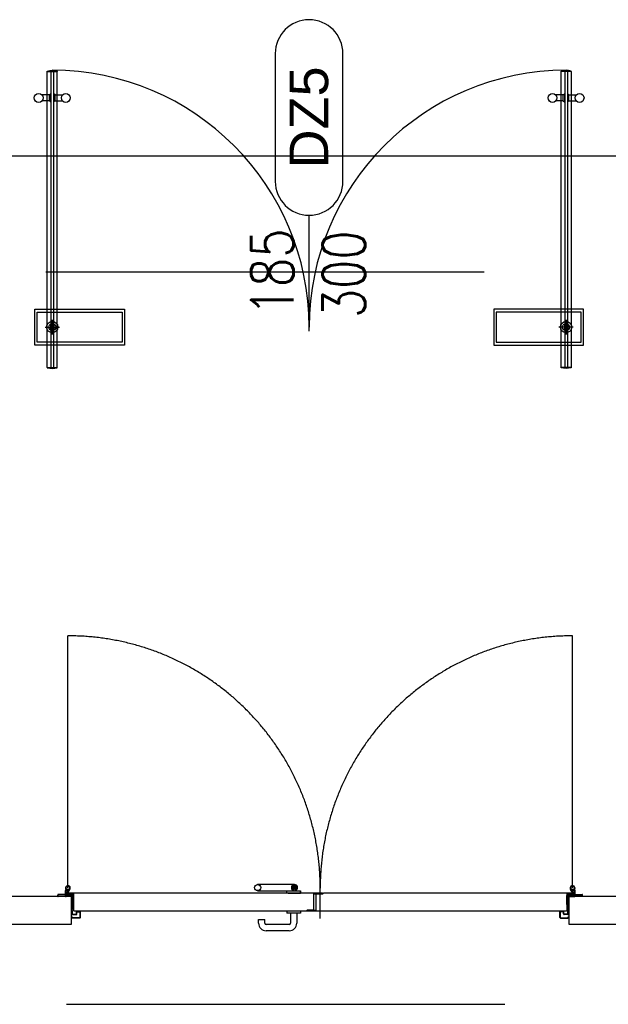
# Model space of a CAD drawing. Header units: centimetres. Extents: x -228435 to 111511, y -89367 to 428125.
# Tile 110 of 219: x -43728 to -41597, y 74560 to 78126. Entities that reach past the tile are written whole.
import ezdxf
from ezdxf.enums import TextEntityAlignment as Align

# ---------------------------------------------------------------- set-up
doc = ezdxf.new("R2010")
doc.units = ezdxf.units.CM
doc.header["$LTSCALE"] = 50
doc.header["$PDMODE"] = 35
doc.header["$PDSIZE"] = 0.1
for name, pattern in [('DASHDOT', [25.4, 12.7, -6.35, 0, -6.35]), ('DASHDOT2', [12.7, 6.35, -3.175, 0, -3.175]), ('DASHED', [0.75, 0.5, -0.25]), ('HIDDEN', [9.525, 6.35, -3.175])]:
    doc.linetypes.add(name, pattern=pattern)
doc.layers.get('0').update_dxf_attribs({"color": 8})
doc.layers.get('DEFPOINTS').update_dxf_attribs({"color": 8})
for name, color, linetype in [('ARCH_GK', 8, 'Continuous'), ('ARCH_INFO_ETYK_DRZWI', 8, 'Continuous'), ('ARCH_INFO_OSIE_IST', 8, 'DASHDOT2'), ('ARCH_SZKŁO', 8, 'Continuous'), ('ARCH_ŚLUSARKA_DRZWI', 8, 'Continuous'), ('LC-000', 8, 'Continuous'), ('Osie rzutów$0$ARCH_INFO_OSIE_OPISY_IST', 8, 'Continuous')]:
    doc.layers.add(name, color=color, linetype=linetype)
doc.layers.add('kondygnacja +1_5$0$ARCH_INFO_WYMIARY', color=8, linetype='Continuous', lineweight=9)
doc.styles.add('Arial', font='ARIAL.TTF')
doc.styles.add('kondygnacja +1_5$0$Romans', font='Romans.shx', dxfattribs={"width": 0.7})
doc.styles.add('Romans', font='Romans.shx')
doc.dimstyles.new('kondygnacja +1_5$0$Wymiary 1-100', dxfattribs={"dimtxt": 12, "dimasz": 10, "dimexe": 5, "dimexo": 0, "dimgap": 4, "dimtad": 1, "dimrnd": 0.5, "dimzin": 12, "dimdsep": 46, "dimtxsty": 'kondygnacja +1_5$0$Romans', "dimblk": 'kondygnacja +1_5$0$_Oblique', "dimcen": 10, "dimdle": 10, "dimclrt": 55, "dimazin": 0, "dimtfac": 1, "dimtmove": 1, "dimatfit": 3, "dimfxl": 0, "dimtolj": 1, "dimtzin": 0, "dimarcsym": 0})

# ---------------------------------------------------------------- blocks, each defined once
blk = doc.blocks.new('T-drzwi_góra-200')
at = {"layer": 'ARCH_INFO_ETYK_DRZWI'}
blk.add_line((0, 0), (0, 60), dxfattribs=at)
blk.add_lwpolyline([(-17.5, 143.68), (-17.5, 77.5, 1), (17.5, 77.5), (17.5, 143.68, 1)], format="xyb", close=True, dxfattribs=at)
at = {"layer": 'ARCH_INFO_ETYK_DRZWI', "style": 'Arial'}
blk.add_attdef('ADS_DRZWI:SYMBOL', text='', height=20, rotation=90, dxfattribs=at).set_placement((0, 110.59), align=Align.MIDDLE)
at = {"layer": 'ARCH_INFO_ETYK_DRZWI', "style": 'Romans', "width": 0.8}
for tag, p in [('ADS_DRZWI:SZEROKOŚĆ', (-8, 30.49)), ('ADS_DRZWI:WYSOKOŚĆ', (29, 29.47))]:
    blk.add_attdef(tag, text='', height=22, rotation=90, dxfattribs=at).set_placement(p, align=Align.CENTER)
at = {"layer": 'ARCH_INFO_ETYK_DRZWI', "color": 1, "style": 'Arial'}
blk.add_attdef('ADS_DRZWI:ODPORNOŚĆ_OGNIOWA', text='', height=22, dxfattribs=at).set_placement((-0.12, -45.76), align=Align.BOTTOM_CENTER)
blk = doc.blocks.new('kondygnacja +1_5$0$_Oblique')
at = {"color": 0, "linetype": 'ByBlock', "lineweight": -2}
blk.add_line((-0.5, -0.5), (0.5, 0.5), dxfattribs=at)
blk = doc.blocks.new('*D423')
at = {"layer": 'DEFPOINTS', "color": 0, "lineweight": 40}
for p in [(-45940, 77631.9), (-45940, 77212.5), (-35140, 77212.5)]:
    blk.add_point(p, dxfattribs=at)
at = {"layer": 'kondygnacja +1_5$0$ARCH_INFO_WYMIARY', "color": 0, "lineweight": -2}
for p, q in [((-35130, 77631.9), (-45950, 77631.9)), ((-45940, 77623.9), (-45940, 77636.9)), ((-35140, 77623.9), (-35140, 77636.9))]:
    blk.add_line(p, q, dxfattribs=at)
at = {"layer": 'kondygnacja +1_5$0$ARCH_INFO_WYMIARY', "color": 0, "lineweight": -2, "xscale": 10, "yscale": 10, "zscale": 10, "rotation": 180}
blk.add_blockref('kondygnacja +1_5$0$_Oblique', (-45940, 77631.9), dxfattribs=at)
at = {"layer": 'kondygnacja +1_5$0$ARCH_INFO_WYMIARY', "color": 0, "lineweight": -2, "xscale": 10, "yscale": 10, "zscale": 10}
blk.add_blockref('kondygnacja +1_5$0$_Oblique', (-35140, 77631.9), dxfattribs=at)
at = {"layer": 'kondygnacja +1_5$0$ARCH_INFO_WYMIARY', "color": 55, "insert": (-41238.5, 77641.9), "char_height": 12, "attachment_point": 5, "style": 'kondygnacja +1_5$0$Romans'}
blk.add_mtext('\\A1;10800', dxfattribs=at)
blk = doc.blocks.new('A$C3657154C')
at = {"linetype": 'HIDDEN', "ltscale": 2}
for p, q in [((7758.65, 12071.35), (7758.65, 12162.7)), ((7941.35, 12071.35), (7941.35, 12162.7))]:
    blk.add_line(p, q, dxfattribs=at)
for p, q in [((7757.75, 12068.5), (7757.75, 12070.45)), ((7758.65, 12070.7), (7758, 12070.7)), ((7758.65, 12070.45), (7758.05, 12070.45)), ((7758.19, 12069.39), (7758.87, 12070.48)), ((7758.47, 12069.38), (7759.41, 12070.87)), ((7840.67, 12072.65), (7827.36, 12072.65)), ((7840.02, 12071.53), (7841.31, 12071.53)), ((7840.2, 12071.98), (7840.65, 12071.98)), ((7840.2, 12071.08), (7840.2, 12071.98)), ((7840.2, 12071.08), (7840.65, 12071.08)), ((7840.2, 12070.88), (7840.65, 12070.88)), ((7840.2, 12070.88), (7840.2, 12070.4)), ((7840.65, 12072.18), (7840.65, 12070.88)), ((7841.1, 12072.17), (7840.65, 12072.17)), ((7841.1, 12072.18), (7841.1, 12070.4)), ((7941.53, 12069.38), (7940.59, 12070.87)), ((7941.81, 12069.39), (7941.13, 12070.48)), ((7941.35, 12070.7), (7942, 12070.7)), ((7941.35, 12070.45), (7941.95, 12070.45)), ((7942.25, 12068.5), (7942.25, 12070.45)), ((7755, 12068.25), (7755, 12068.83)), ((7755, 12068.25), (7755.15, 12068.25)), ((7755.15, 12068.25), (7755.15, 12068.83)), ((7759.93, 12069.05), (7755.23, 12069.05)), ((7759.93, 12068.9), (7755.23, 12068.9)), ((7757.75, 12069.05), (7757.75, 12068.55)), ((7758, 12068.55), (7758, 12070.4)), ((7760.1, 12068.25), (7758, 12068.25)), ((7760.15, 12068.5), (7758.05, 12068.5)), ((7760.15, 12069.05), (7758.42, 12069.05)), ((7760.15, 12069.3), (7758.51, 12069.3)), ((7850.8, 12069.5), (7758.85, 12069.5)), ((7758.85, 12069.3), (7760.75, 12069.3)), ((7760, 12063.64), (7760, 12068.83)), ((7760.15, 12063.64), (7760.15, 12068.83)), ((7760.15, 12063.82), (7760.15, 12068.2)), ((7760.4, 12063.82), (7760.4, 12068.25)), ((7760.5, 12065.35), (7760.5, 12068.7)), ((7760.75, 12069.3), (7760.75, 12063.2)), ((7760.75, 12065.35), (7760.75, 12068.7)), ((7827.36, 12070.4), (7840.65, 12070.4)), ((7838.3, 12070.4), (7842.9, 12070.4)), ((7838.3, 12070.4), (7842.9, 12070.4)), ((7838.3, 12070.4), (7842.9, 12070.4)), ((7838.3, 12070.4), (7842.9, 12070.4)), ((7838.3, 12070.4), (7842.9, 12070.4)), ((7838.4, 12070.4), (7842.9, 12070.4)), ((7838.4, 12069.5), (7842.9, 12069.5)), ((7842.9, 12070.4), (7842.9, 12069.5)), ((7842.9, 12070.4), (7842.9, 12069.5)), ((7842.9, 12070.4), (7842.9, 12069.5)), ((7842.9, 12070.4), (7842.9, 12069.5)), ((7842.9, 12070.4), (7842.9, 12069.5)), ((7842.9, 12070.4), (7842.9, 12069.5)), ((7847.6, 12069.4), (7850.8, 12069.4)), ((7847.6, 12069.4), (7847.6, 12063.4)), ((7847.9, 12069.4), (7847.9, 12069.3)), ((7847.9, 12069.3), (7850.8, 12069.3)), ((7850.8, 12069.1), (7848.5, 12069.1)), ((7848.5, 12063.1), (7848.5, 12069.1)), ((7850.8, 12069.1), (7851.2, 12069.5)), ((7941.15, 12069.5), (7851.2, 12069.5)), ((7941.15, 12069.3), (7939.25, 12069.3)), ((7939.25, 12069.3), (7939.25, 12063.2)), ((7939.25, 12065.35), (7939.25, 12068.7)), ((7939.5, 12065.35), (7939.5, 12068.7)), ((7939.6, 12063.82), (7939.6, 12068.25)), ((7939.85, 12069.3), (7941.49, 12069.3)), ((7939.85, 12069.05), (7941.58, 12069.05)), ((7939.85, 12063.64), (7939.85, 12068.83)), ((7939.85, 12068.5), (7941.95, 12068.5)), ((7939.85, 12063.82), (7939.85, 12068.2)), ((7939.9, 12068.25), (7942, 12068.25)), ((7940, 12063.64), (7940, 12068.83)), ((7940.08, 12069.05), (7944.78, 12069.05)), ((7940.08, 12068.9), (7944.78, 12068.9)), ((7942, 12068.55), (7942, 12070.4)), ((7942.25, 12069.05), (7942.25, 12068.55)), ((7944.85, 12068.25), (7944.85, 12068.83)), ((7945, 12068.25), (7944.85, 12068.25)), ((7945, 12068.25), (7945, 12068.83)), ((7760.15, 12063.06), (7760.01, 12063.58)), ((7760.15, 12063.82), (7760.4, 12063.82)), ((7760.29, 12063.1), (7760.15, 12063.62)), ((7760.75, 12065.35), (7760.5, 12065.35)), ((7844.9, 12063), (7845.3, 12063.4)), ((7847.6, 12063.4), (7845.3, 12063.4)), ((7939.25, 12065.35), (7939.5, 12065.35)), ((7939.85, 12063.82), (7939.6, 12063.82)), ((7939.71, 12063.1), (7939.85, 12063.62)), ((7939.85, 12063.06), (7939.99, 12063.58)), ((7760.1, 12060.68), (7760.1, 12060.9)), ((7760.25, 12060.9), (7760.1, 12060.9)), ((7760.15, 12061.98), (7760.15, 12063.04)), ((7760.25, 12060.68), (7760.25, 12060.9)), ((7760.3, 12061.98), (7760.3, 12063.04)), ((7762.98, 12060.6), (7760.33, 12060.6)), ((7762.98, 12060.45), (7760.33, 12060.45)), ((7760.38, 12061.9), (7761.68, 12061.9)), ((7760.38, 12061.75), (7761.68, 12061.75)), ((7844.9, 12063), (7760.95, 12063)), ((7761.75, 12061.98), (7761.75, 12062.73)), ((7761.9, 12061.98), (7761.9, 12062.73)), ((7761.98, 12062.95), (7762.98, 12062.95)), ((7761.98, 12062.8), (7762.98, 12062.8)), ((7763.05, 12060.68), (7763.05, 12062.73)), ((7763.2, 12060.68), (7763.2, 12062.73)), ((7848.2, 12063.2), (7845.3, 12063.2)), ((7848.5, 12063.1), (7845.3, 12063.1)), ((7939.05, 12063), (7845.3, 12063)), ((7848.2, 12063.1), (7848.2, 12063.2)), ((7936.8, 12060.68), (7936.8, 12062.73)), ((7936.95, 12060.68), (7936.95, 12062.73)), ((7938.03, 12062.95), (7937.03, 12062.95)), ((7938.03, 12062.8), (7937.03, 12062.8)), ((7937.03, 12060.6), (7939.68, 12060.6)), ((7937.03, 12060.45), (7939.68, 12060.45)), ((7938.1, 12061.98), (7938.1, 12062.73)), ((7938.25, 12061.98), (7938.25, 12062.73)), ((7939.63, 12061.9), (7938.33, 12061.9)), ((7939.63, 12061.75), (7938.33, 12061.75)), ((7939.7, 12061.98), (7939.7, 12063.04)), ((7939.75, 12060.68), (7939.75, 12060.9)), ((7939.75, 12060.9), (7939.9, 12060.9)), ((7939.85, 12061.98), (7939.85, 12063.04)), ((7939.9, 12060.68), (7939.9, 12060.9))]:
    blk.add_line(p, q)
at = {"ltscale": 0.1}
blk.add_line((7850, 12060.27), (7850, 12071.71), dxfattribs=at)
at = {"ltscale": 2}
for p, q in [((7760, 12068.25), (7730, 12068.25)), ((7760, 12068.25), (7747.43, 12068.25)), ((7760, 12058.25), (7760, 12068.25)), ((7970, 12068.25), (7940, 12068.25)), ((7940, 12068.25), (7940, 12058.25)), ((7730, 12058.25), (7760, 12058.25)), ((7940, 12058.25), (7970, 12058.25))]:
    blk.add_line(p, q, dxfattribs=at)
at = {"extrusion": (0, -0.906308, 0.422618)}
for p, q in [((7837.9, 12069.5), (7837.9, 12070.4)), ((7842.9, 12069.5), (7842.9, 12070.3))]:
    blk.add_line(p, q, dxfattribs=at)
at = {"extrusion": (0, 0.906308, 0.422618)}
for p, q in [((7827.7, 12060), (7829.9, 12060)), ((7827.7, 12058.6), (7827.7, 12060)), ((7829.9, 12058.6), (7829.9, 12060)), ((7837.9, 12063), (7837.9, 12062.2)), ((7838.4, 12062.2), (7837.9, 12062.2)), ((7842.4, 12062.2), (7838.4, 12062.2)), ((7839.3, 12062.2), (7839.3, 12058.6)), ((7841.5, 12062.2), (7841.5, 12058.6)), ((7842.9, 12062.2), (7842.4, 12062.2)), ((7842.9, 12063), (7842.9, 12062.2)), ((7838.8, 12058.1), (7830.4, 12058.1)), ((7838.8, 12055.9), (7830.4, 12055.9))]:
    blk.add_line(p, q, dxfattribs=at)
for centre, radius in [((7758.65, 12071.35), 0.65), ((7827.36, 12071.53), 1.12), ((7941.35, 12071.35), 0.65)]:
    blk.add_circle(centre, radius)
at = {"linetype": 'HIDDEN', "ltscale": 2}
for centre, start, end in [((7758.65, 12071.35), 0, 90), ((7941.35, 12071.35), 90, 180)]:
    blk.add_arc(centre, 91.35, start, end, dxfattribs=at)
for centre, radius, start, end in [((7758.65, 12071.35), 0.9, 270, 226.3105), ((7758, 12070.45), 0.25, 90, 180), ((7758.05, 12070.4), 0.05, 90, 180), ((7840.67, 12071.53), 1.12, 292.7355, 245.5737), ((7840.65, 12071.53), 0.9, 300, 240), ((7941.35, 12071.35), 0.9, 313.6895, 270), ((7941.95, 12070.4), 0.05, 0, 90), ((7942, 12070.45), 0.25, 0, 90), ((7755.23, 12068.83), 0.225, 90, 180), ((7755.23, 12068.83), 0.075, 90, 180), ((7758, 12068.5), 0.25, 180, 270), ((7758.05, 12068.55), 0.05, 180, 270), ((7758.42, 12069.3), 0.25, 158.1974, 270), ((7758.51, 12069.35), 0.05, 147.8378, 270), ((7758.85, 12069.4), 0.1, 90, 270), ((7759.93, 12068.83), 0.225, 0, 90), ((7759.93, 12068.83), 0.075, 0, 90), ((7760.1, 12068.2), 0.05, 0, 90), ((7760.15, 12068.7), 0.6, 0, 90), ((7760.15, 12068.7), 0.35, 0, 90), ((7760.15, 12068.25), 0.25, 0, 90), ((7850.8, 12069.4), 0.1, 270, 90), ((7939.85, 12068.7), 0.6, 90, 180), ((7939.85, 12068.7), 0.35, 90, 180), ((7939.85, 12068.25), 0.25, 90, 180), ((7940.08, 12068.83), 0.225, 90, 180), ((7939.9, 12068.2), 0.05, 90, 180), ((7940.08, 12068.83), 0.075, 90, 180), ((7941.15, 12069.4), 0.1, 270, 90), ((7941.49, 12069.35), 0.05, 270, 32.1622), ((7941.58, 12069.3), 0.25, 270, 21.8026), ((7941.95, 12068.55), 0.05, 270, 0), ((7942, 12068.5), 0.25, 270, 0), ((7944.78, 12068.83), 0.225, 0, 90), ((7944.78, 12068.83), 0.075, 0, 90), ((7760.23, 12063.64), 0.225, 180, 195), ((7760.23, 12063.64), 0.075, 180, 195), ((7939.78, 12063.64), 0.075, 345, 0), ((7939.78, 12063.64), 0.225, 345, 0), ((7760.33, 12060.68), 0.225, 180, 270), ((7760.08, 12063.04), 0.075, 0, 15), ((7760.38, 12061.98), 0.225, 180, 270), ((7760.33, 12060.68), 0.075, 180, 270), ((7760.08, 12063.04), 0.225, 0, 15), ((7760.38, 12061.98), 0.075, 180, 270), ((7760.95, 12063.2), 0.2, 180, 270), ((7761.68, 12061.98), 0.225, 270, 0), ((7761.68, 12061.98), 0.075, 270, 0), ((7761.98, 12062.73), 0.225, 90, 180), ((7761.98, 12062.73), 0.075, 90, 180), ((7762.98, 12062.73), 0.225, 0, 90), ((7762.98, 12062.73), 0.075, 0, 90), ((7762.98, 12060.68), 0.225, 270, 0), ((7762.98, 12060.68), 0.075, 270, 0), ((7845.3, 12063.1), 0.1, 90, 270), ((7937.03, 12062.73), 0.225, 90, 180), ((7937.03, 12060.68), 0.225, 180, 270), ((7937.03, 12062.73), 0.075, 90, 180), ((7937.03, 12060.68), 0.075, 180, 270), ((7938.03, 12062.73), 0.225, 0, 90), ((7938.03, 12062.73), 0.075, 0, 90), ((7938.33, 12061.98), 0.225, 180, 270), ((7938.33, 12061.98), 0.075, 180, 270), ((7939.05, 12063.2), 0.2, 270, 0), ((7939.63, 12061.98), 0.225, 270, 0), ((7939.63, 12061.98), 0.075, 270, 0), ((7939.68, 12060.68), 0.225, 270, 0), ((7939.68, 12060.68), 0.075, 270, 0), ((7939.93, 12063.04), 0.225, 165, 180), ((7939.93, 12063.04), 0.075, 165, 180), ((7830.4, 12058.6), 2.7, 180, 270), ((7830.4, 12058.6), 0.5, 180, 270), ((7838.8, 12058.6), 0.5, 270, 0), ((7838.8, 12058.6), 2.7, 270, 0)]:
    blk.add_arc(centre, radius, start, end)
blk = doc.blocks.new('KAPPE_____________________01361')
at = {"layer": 'LC-000'}
for p, q in [((1481.1, 3967.1), (1480.1, 3967.1)), ((1481.1, 3967.1), (1481.1, 3931.1)), ((1480.1, 3931.1), (1481.1, 3931.1))]:
    blk.add_line(p, q, dxfattribs=at)
blk.add_arc((1532.6, 3949.1), 55.5, 161.0754, -161.0754, dxfattribs=at)
blk = doc.blocks.new('d szklane')
for p, q in [((-309.5, 92.7, -126), (-309.4, 92.8, -126)), ((-309.4, 92.8, -126), (-308.6, 92.8, -126)), ((-308.6, 92.8, -126), (-308.5, 92.7, -126)), ((-123.4, 92.8, -126), (-123.5, 92.7, -126)), ((-122.6, 92.8, -126), (-123.4, 92.8, -126)), ((-122.5, 92.7, -126), (-122.6, 92.8, -126)), ((-309.5, 92.7, -126), (-309.5, -14.7, -126)), ((-308.5, 92.7, -126), (-308.5, -14.7, -126)), ((-123.5, 92.7, -126), (-123.5, -14.7, -126)), ((-122.5, 92.7, -126), (-122.5, -14.7, -126)), ((-310, 84.1, -126), (-312.74, 84.1, -126)), ((-310, 84.1, -126), (-309.6, 84.45, -126)), ((-310, 81.9, -126), (-310, 84.1, -126)), ((-309.6, 84.45, -126), (-309.6, 81.55, -126)), ((-309.6, 84.45, -126), (-309.5, 84.45, -126)), ((-309.5, 84.45, -126), (-309.5, 81.55, -126)), ((-308.4, 84.45, -126), (-308.5, 84.45, -126)), ((-308.5, 84.45, -126), (-308.5, 81.55, -126)), ((-308.4, 84.45, -126), (-308.4, 81.55, -126)), ((-308, 84.1, -126), (-308.4, 84.45, -126)), ((-308, 81.9, -126), (-308, 84.1, -126)), ((-308, 84.1, -126), (-305.26, 84.1, -126)), ((-124, 84.1, -126), (-126.74, 84.1, -126)), ((-124, 84.1, -126), (-123.6, 84.45, -126)), ((-124, 81.9, -126), (-124, 84.1, -126)), ((-123.6, 84.45, -126), (-123.6, 81.55, -126)), ((-123.6, 84.45, -126), (-123.5, 84.45, -126)), ((-123.5, 84.45, -126), (-123.5, 81.55, -126)), ((-122.4, 84.45, -126), (-122.5, 84.45, -126)), ((-122.5, 84.45, -126), (-122.5, 81.55, -126)), ((-122.4, 84.45, -126), (-122.4, 81.55, -126)), ((-122, 84.1, -126), (-122.4, 84.45, -126)), ((-122, 81.9, -126), (-122, 84.1, -126)), ((-122, 84.1, -126), (-119.26, 84.1, -126)), ((-310, 81.9, -126), (-312.74, 81.9, -126)), ((-310, 81.9, -126), (-309.6, 81.55, -126)), ((-309.6, 81.55, -126), (-309.5, 81.55, -126)), ((-308.4, 81.55, -126), (-308.5, 81.55, -126)), ((-308, 81.9, -126), (-308.4, 81.55, -126)), ((-308, 81.9, -126), (-305.26, 81.9, -126)), ((-124, 81.9, -126), (-126.74, 81.9, -126)), ((-124, 81.9, -126), (-123.6, 81.55, -126)), ((-123.6, 81.55, -126), (-123.5, 81.55, -126)), ((-122.4, 81.55, -126), (-122.5, 81.55, -126)), ((-122, 81.9, -126), (-122.4, 81.55, -126)), ((-122, 81.9, -126), (-119.26, 81.9, -126)), ((-315.35, -6.5, -126), (-315.35, 6.5, -126)), ((-309.6, 0.98, -126), (-309.6, -0.98, -126)), ((-309.52, 0.94, -126), (-309.6, 0.98, -126)), ((-309.52, 0.94, -126), (-309.52, -0.94, -126)), ((-308.47, 0.94, -126), (-308.4, 0.98, -126)), ((-308.47, 0.94, -126), (-308.47, -0.94, -126)), ((-308.4, 0.98, -126), (-308.4, -0.98, -126)), ((-123.6, 0.98, -126), (-123.6, -0.98, -126)), ((-123.52, 0.94, -126), (-123.6, 0.98, -126)), ((-123.52, 0.94, -126), (-123.52, -0.94, -126)), ((-122.47, 0.94, -126), (-122.4, 0.98, -126)), ((-122.47, 0.94, -126), (-122.47, -0.94, -126)), ((-122.4, 0.98, -126), (-122.4, -0.98, -126)), ((-309.6, -0.98, -126), (-309.52, -0.94, -126)), ((-308.47, -0.94, -126), (-308.4, -0.98, -126)), ((-123.52, -0.94, -126), (-123.6, -0.98, -126)), ((-122.4, -0.98, -126), (-122.47, -0.94, -126)), ((-309.5, -14.7, -126), (-309.4, -14.8, -126)), ((-309.4, -14.8, -126), (-308.6, -14.8, -126)), ((-308.6, -14.8, -126), (-308.5, -14.7, -126)), ((-123.4, -14.8, -126), (-123.5, -14.7, -126)), ((-122.6, -14.8, -126), (-123.4, -14.8, -126)), ((-122.5, -14.7, -126), (-122.6, -14.8, -126))]:
    blk.add_line(p, q)
at = {"linetype": 'ByBlock'}
for p, q in [((-310.8, -14.6, -126), (-310.8, 92.7, -126)), ((-307.2, -14.6, -126), (-307.2, 92.7, -126)), ((-124.8, -14.6, -126), (-124.8, 92.7, -126)), ((-121.2, 92.6, -126), (-121.2, -14.6, -126))]:
    blk.add_line(p, q, dxfattribs=at)
at = {"linetype": 'DASHED', "ltscale": 8}
for p, q in [((-315.35, 6.5, -126), (-282.85, 6.5, -126)), ((-282.85, 6.5, -126), (-282.85, -6.5, -126)), ((-282.85, -6.5, -126), (-315.35, -6.5, -126))]:
    blk.add_line(p, q, dxfattribs=at)
at = {"linetype": 'DASHDOT', "ltscale": 0.4}
for p, q in [((-311.62, 0, -126), (-306.38, 0, -126)), ((-309, 2.62, -126), (-309, -2.62, -126)), ((-120.38, 0, -126), (-125.62, 0, -126)), ((-123, 2.62, -126), (-123, -2.62, -126))]:
    blk.add_line(p, q, dxfattribs=at)
at = {"linetype": 'DASHED', "ltscale": 8, "elevation": -126}
for points in [[(-314.5, 5.4), (-283.7, 5.4), (-283.7, -5.4), (-314.5, -5.4)], [(-116.65, 6.5), (-149.15, 6.5), (-149.15, -6.5), (-116.65, -6.5)], [(-117.5, 5.4), (-148.3, 5.4), (-148.3, -5.4), (-117.5, -5.4)]]:
    blk.add_lwpolyline(points, close=True, dxfattribs=at)
for centre, radius in [((-313.9, 83, -126), 1.6), ((-304.1, 83, -126), 1.6), ((-127.9, 83, -126), 1.6), ((-118.1, 83, -126), 1.6), ((-309, 0, -126), 2.05), ((-309, 0, -126), 1.27), ((-309, 0, -126), 0.3), ((-309, 0, -126), 0.225), ((-123, 0, -126), 2.05), ((-123, 0, -126), 1.27), ((-123, 0, -126), 0.3), ((-123, 0, -126), 0.225)]:
    blk.add_circle(centre, radius)
at = {"linetype": 'ByBlock'}
for centre, start, end in [((-309, 0, -126), 0, 90), ((-123, 0, -126), 90, 180)]:
    blk.add_arc(centre, 93, start, end, dxfattribs=at)
for centre, radius, start, end in [((-309, 0, -126), 1.15, 58.551, 121.449), ((-309, 0, -126), 1.07, 60.7664, 119.2336), ((-123, 0, -126), 1.15, 58.551, 121.449), ((-123, 0, -126), 1.07, 60.7664, 119.2336), ((-309, 0, -126), 1.15, 238.551, 301.449), ((-309, 0, -126), 1.07, 240.7664, 299.2336), ((-123, 0, -126), 1.15, 238.551, 301.449), ((-123, 0, -126), 1.07, 240.7664, 299.2336)]:
    blk.add_arc(centre, radius, start, end)
at = {"yscale": 0.09999999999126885, "zscale": 0.09999999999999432}
for p, xscale, rotation in [((85.91, 240.71, -126), -0.09999999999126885, 90), ((-517.91, 240.71, -126), 0.09999999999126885, 270), ((85.91, -162.71, -126), 0.09999999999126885, 90), ((-517.91, -162.71, -126), -0.09999999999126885, 270)]:
    blk.add_blockref('KAPPE_____________________01361', p, dxfattribs=dict(at, xscale=xscale, rotation=rotation))
blk = doc.blocks.new('Osie rzutów')
at = {"layer": 'ARCH_INFO_OSIE_IST', "ltscale": 10}
for p, q in [((4436.04, 12310), (13655, 12310)), ((4436.04, 12200), (13655, 12200))]:
    blk.add_line(p, q, dxfattribs=at)

msp = doc.modelspace()

# ---------------------------------------------------------------- linework, layer by layer
at = {"layer": 'ARCH_GK', "linetype": 'HIDDEN', "ltscale": 5, "elevation": 630}
for points in [[(-46015, 77212.5), (-35065, 77212.5)], [(-45940, 74560), (-35140, 74560)]]:
    msp.add_lwpolyline(points, dxfattribs=at)

# ---------------------------------------------------------------- block references
at = {"layer": 'ARCH_INFO_ETYK_DRZWI', "linetype": 'Continuous', "lineweight": -3}
ref = msp.add_blockref('T-drzwi_góra-200', (-42680.11906, 76997.61906, 630), dxfattribs=dict(at, xscale=7, yscale=7, zscale=7))
ref.add_attrib('ADS_DRZWI:SYMBOL', 'DZ5', dxfattribs={"height": 140, "rotation": 90, "style": 'Arial'}).set_placement((-42680.11906, 77771.73795, 630), align=Align.MIDDLE)
ref.add_attrib('ADS_DRZWI:SZEROKOŚĆ', '185', dxfattribs={"height": 154, "rotation": 90, "style": 'Romans', "width": 0.8}).set_placement((-42736.11906, 77211.08085, 630), align=Align.CENTER)
ref.add_attrib('ADS_DRZWI:WYSOKOŚĆ', '300', dxfattribs={"height": 154, "rotation": 90, "style": 'Romans', "width": 0.8}).set_placement((-42477.11906, 77203.89219, 630), align=Align.CENTER)
at = {"layer": 'ARCH_SZKŁO', "xscale": 10, "yscale": 10, "zscale": 10}
msp.add_blockref('d szklane', (-40520, 77012.5, 1890), dxfattribs=at)
at = {"layer": 'ARCH_ŚLUSARKA_DRZWI', "xscale": 10, "yscale": 10, "zscale": 10}
msp.add_blockref('A$C3657154C', (-121140, -45732.5, 630), dxfattribs=at)
at = {"layer": 'Osie rzutów$0$ARCH_INFO_OSIE_OPISY_IST', "xscale": 10, "yscale": 10, "zscale": 10}
msp.add_blockref('Osie rzutów', (-121140, -45000, 630), dxfattribs=at)

# ---------------------------------------------------------------- dimensions: what is measured, and where the dimension line sits
at = {"layer": 'kondygnacja +1_5$0$ARCH_INFO_WYMIARY'}
dim = msp.add_linear_dim(base=(-45940, 77631.88949, 630), p1=(-35140, 77212.5, 630), p2=(-45940, 77212.5, 630), dimstyle='kondygnacja +1_5$0$Wymiary 1-100', dxfattribs=at)
dim.commit()
dim.dimension.update_dxf_attribs({"geometry": '*D423', "text_midpoint": (-41238.45926, 77631.88949, 630), "dimtype": 160})

doc.saveas('drawing.dxf')
